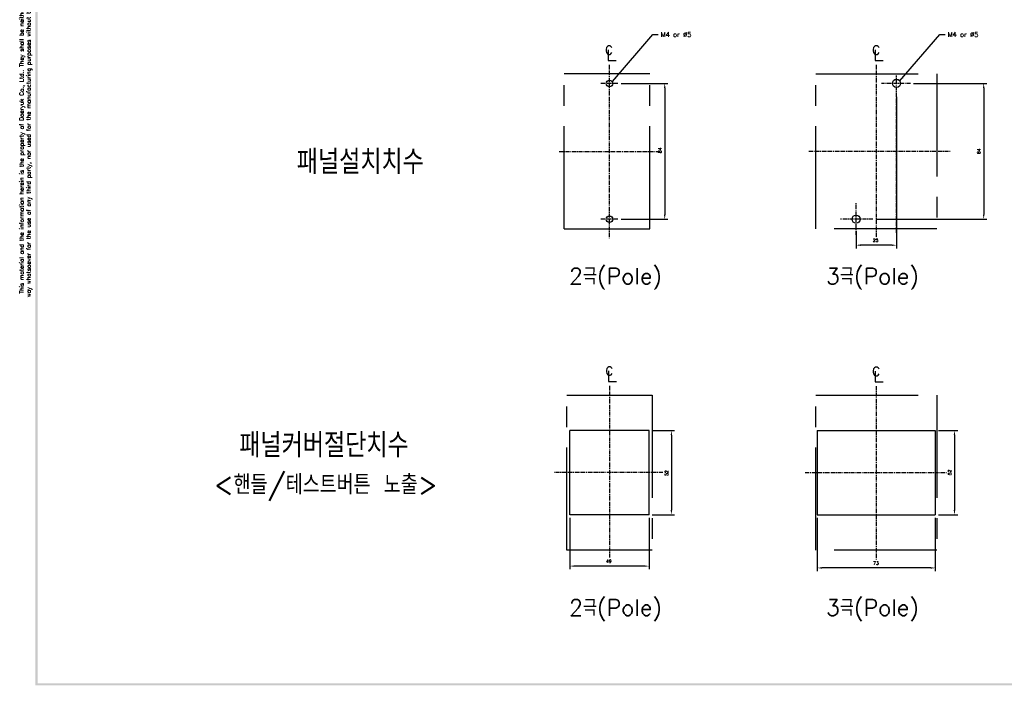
# Model space of a CAD drawing. Extents: x -28 to 1048, y -170 to 585.
# Tile 1 of 6: x -27 to 583, y -166 to 246. Entities that reach past the tile are written whole.
import ezdxf

# ---------------------------------------------------------------- set-up
doc = ezdxf.new("R2010")
doc.units = 0
doc.header["$MEASUREMENT"] = 0
doc.linetypes.add('CENTER', pattern=[2, 1.25, -0.25, 0.25, -0.25])
doc.linetypes.add('PHANTOMX2', pattern=[127, 63.5, -12.7, 12.7, -12.7, 12.7, -12.7])
for name, color, linetype in [('cen', 1, 'CENTER'), ('di', 3, 'CONTINUOUS'), ('DIM', 3, 'CONTINUOUS'), ('dwg', 7, 'CONTINUOUS'), ('NOTE', 4, 'CONTINUOUS'), ('ph', 6, 'PHANTOMX2')]:
    doc.layers.add(name, color=color, linetype=linetype)
doc.styles.add('K25', font='TXT', dxfattribs={"width": 0.9, "height": 2.5, "bigfont": 'TBHAN'})
doc.styles.add('KIM', font='ROMANS.shx', dxfattribs={"height": 5, "bigfont": 'GSG1.shx'})
doc.styles.get("Standard").update_dxf_attribs({"font": 'romans.shx', "height": 2, "bigfont": 'hgs.shx'})
doc.dimstyles.get("Standard").update_dxf_attribs({"dimscale": 0, "dimtxt": 2, "dimasz": 2, "dimexe": 0.5, "dimexo": 0.5, "dimgap": 1, "dimtad": 1, "dimdsep": 46, "dimtxsty": 'Standard', "dimcen": 0, "dimclrd": 3, "dimclre": 3, "dimclrt": 3, "dimadec": 0, "dimazin": 2, "dimtp": 0.1, "dimtm": 0.1, "dimtfac": 1, "dimtmove": 0, "dimatfit": 3, "dimfxl": 0, "dimtolj": 1, "dimarcsym": 0})
doc.dimstyles.new('STANDARD$0', dxfattribs={"dimtxt": 5, "dimasz": 5, "dimexe": 1, "dimexo": 2, "dimgap": 2, "dimtad": 1, "dimdec": 4, "dimzin": 12, "dimdsep": 46, "dimtxsty": 'KIM', "dimcen": -1, "dimdle": 0.1, "dimadec": 0, "dimazin": 0, "dimtfac": 1, "dimtdec": 4, "dimtmove": 0, "dimatfit": 3, "dimfxl": 0, "dimtolj": 1, "dimtzin": 0, "dimarcsym": 0})

# ---------------------------------------------------------------- blocks, each defined once
blk = doc.blocks.new('*D509')
at = {"layer": 'di'}
for p, q in [((313.75, -62.2), (313.75, -94.01)), ((362.75, -62.2), (362.75, -94.01)), ((359.95, -92.01), (316.55, -92.01))]:
    blk.add_line(p, q, dxfattribs=at)
for points in [[(316.55, -91.55), (316.55, -92.48), (313.75, -92.01)], [(359.95, -91.55), (359.95, -92.48), (362.75, -92.01)]]:
    blk.add_solid(points, dxfattribs=at)
at = {"layer": 'di', "insert": (337.84, -89.01), "char_height": 2, "attachment_point": 5}
blk.add_mtext('\\A1;49', dxfattribs=at)
blk = doc.blocks.new('*D510')
at = {"layer": 'di'}
for p, q in [((364.75, -8.2), (378.57, -8.2)), ((376.57, -11), (376.57, -57.4)), ((364.75, -60.2), (378.57, -60.2))]:
    blk.add_line(p, q, dxfattribs=at)
for points in [[(376.1, -11), (377.03, -11), (376.57, -8.2)], [(376.1, -57.4), (377.03, -57.4), (376.57, -60.2)]]:
    blk.add_solid(points, dxfattribs=at)
at = {"layer": 'di', "insert": (373.57, -34.48), "char_height": 2, "attachment_point": 5, "rotation": 90}
blk.add_mtext('\\A1;52', dxfattribs=at)
blk = doc.blocks.new('*D511')
at = {"layer": 'di'}
for p, q in [((345.4, 206.55), (374.43, 206.55)), ((372.43, 203.75), (372.43, 125.35)), ((345.4, 122.55), (374.43, 122.55))]:
    blk.add_line(p, q, dxfattribs=at)
for points in [[(371.96, 203.75), (372.9, 203.75), (372.43, 206.55)], [(371.96, 125.35), (372.9, 125.35), (372.43, 122.55)]]:
    blk.add_solid(points, dxfattribs=at)
at = {"layer": 'di', "insert": (369.43, 165.13), "char_height": 2, "attachment_point": 5, "rotation": 90}
blk.add_mtext('\\A1;84', dxfattribs=at)
blk = doc.blocks.new('*D478')
at = {"layer": 'di'}
for p, q in [((515.9, 198.37), (515.9, 104.51)), ((490.9, 115.37), (490.9, 104.51)), ((513.1, 106.51), (493.7, 106.51))]:
    blk.add_line(p, q, dxfattribs=at)
for points in [[(493.7, 106.98), (493.7, 106.04), (490.9, 106.51)], [(513.1, 106.98), (513.1, 106.04), (515.9, 106.51)]]:
    blk.add_solid(points, dxfattribs=at)
at = {"layer": 'di', "insert": (502.97, 109.51), "char_height": 2, "attachment_point": 5}
blk.add_mtext('\\A1;25', dxfattribs=at)
blk = doc.blocks.new('*D479')
at = {"layer": 'di'}
for p, q in [((541.9, -8.2), (553.79, -8.2)), ((551.79, -11), (551.79, -57.4)), ((541.9, -60.2), (553.79, -60.2))]:
    blk.add_line(p, q, dxfattribs=at)
for points in [[(551.32, -11), (552.26, -11), (551.79, -8.2)], [(551.32, -57.4), (552.26, -57.4), (551.79, -60.2)]]:
    blk.add_solid(points, dxfattribs=at)
at = {"layer": 'di', "insert": (548.79, -34.1), "char_height": 2, "attachment_point": 5, "rotation": 90}
blk.add_mtext('\\A1;52', dxfattribs=at)
blk = doc.blocks.new('*D512')
at = {"layer": 'di'}
for p, q in [((466.9, -62.2), (466.9, -95.16)), ((539.9, -62.2), (539.9, -95.16)), ((537.1, -93.16), (469.7, -93.16))]:
    blk.add_line(p, q, dxfattribs=at)
for points in [[(469.7, -92.69), (469.7, -93.62), (466.9, -93.16)], [(537.1, -92.69), (537.1, -93.62), (539.9, -93.16)]]:
    blk.add_solid(points, dxfattribs=at)
at = {"layer": 'di', "insert": (503.21, -90.16), "char_height": 2, "attachment_point": 5}
blk.add_mtext('\\A1;73', dxfattribs=at)
blk = doc.blocks.new('*D480')
at = {"layer": 'di'}
for p, q in [((526.51, 206.59), (571.87, 206.59)), ((569.87, 203.79), (569.87, 125.39)), ((503.32, 122.59), (571.87, 122.59))]:
    blk.add_line(p, q, dxfattribs=at)
for points in [[(569.41, 203.79), (570.34, 203.79), (569.87, 206.59)], [(569.41, 125.39), (570.34, 125.39), (569.87, 122.59)]]:
    blk.add_solid(points, dxfattribs=at)
at = {"layer": 'di', "insert": (566.87, 164.59), "char_height": 2, "attachment_point": 5, "rotation": 90}
blk.add_mtext('\\A1;84', dxfattribs=at)

msp = doc.modelspace()

# ---------------------------------------------------------------- linework, layer by layer
at = {"layer": 'cen', "ltscale": 2}
for p, q in [((338.056, 218.089), (338.056, 110.922)), ((503.4, 218.133), (503.4, 110.965)), ((515.9, 114.232), (515.9, 211.499)), ((343.398, 206.549), (332.757, 206.549)), ((524.514, 206.592), (506.555, 206.592)), ((461.656, 164.592), (549.195, 164.592)), ((307.077, 164.549), (369.035, 164.549)), ((490.9, 112.936), (490.9, 132.443)), ((343.398, 122.549), (332.757, 122.549)), ((501.324, 122.592), (480.937, 122.592)), ((338.249, 19.58), (338.249, -86.707)), ((503.4, 19.338), (503.4, -87.83)), ((371.248, -34.203), (304.078, -34.203)), ((459.424, -34.203), (547.375, -34.203))]:
    msp.add_line(p, q, dxfattribs=at)
at = {"layer": 'dwg', "color": 7}
for p, q in [((362.749, -8.203), (313.749, -8.203)), ((313.749, -60.203), (313.749, -8.203)), ((362.749, -60.203), (362.749, -8.203)), ((466.9, -8.203), (539.9, -8.203)), ((466.9, -8.203), (466.9, -60.203)), ((539.9, -8.203), (539.9, -60.203)), ((362.749, -60.203), (313.749, -60.203)), ((466.9, -60.203), (539.9, -60.203))]:
    msp.add_line(p, q, dxfattribs=at)
at = {"layer": 'dwg'}
for centre in [(338.249, 206.549), (338.249, 122.549)]:
    msp.add_circle(centre, 2, dxfattribs=at)
at = {"layer": 'dwg', "color": 7}
for centre in [(515.9, 206.592), (490.9, 122.592)]:
    msp.add_circle(centre, 2.5, dxfattribs=at)
at = {"layer": 'dwg'}
for points in [[(-17.077, -165.747), (-15.777, -165.097), (-17.077, 580.453), (-15.777, 579.153)], [(1043.723, -165.747), (1042.423, -164.447), (-17.077, -165.747), (-15.777, -164.447)]]:
    msp.add_trace(points, dxfattribs=at)
at = {"layer": 'NOTE'}
for p, q in [((337.417, 227.305), (337.417, 220.785)), ((502.76, 227.305), (502.76, 220.785)), ((337.417, 220.785), (342.373, 220.785)), ((502.76, 220.785), (507.717, 220.785)), ((337.61, 28.796), (337.61, 22.276)), ((502.76, 28.553), (502.76, 22.034)), ((337.61, 22.276), (342.566, 22.276)), ((502.76, 22.034), (507.717, 22.034))]:
    msp.add_line(p, q, dxfattribs=at)
at = {"layer": 'ph'}
for p, q in [((363.249, 212.549), (310.249, 212.549)), ((310.249, 116.549), (310.249, 212.549)), ((363.249, 116.549), (363.249, 212.549)), ((465.9, 116.592), (465.9, 212.592)), ((465.9, 212.592), (540.9, 212.592)), ((540.9, 212.592), (540.9, 116.592)), ((310.249, 116.549), (363.249, 116.549)), ((540.9, 116.592), (465.9, 116.592)), ((465.9, 13.797), (540.9, 13.797)), ((465.9, -82.203), (465.9, 13.797)), ((540.9, 13.797), (540.9, -82.203)), ((540.9, -82.203), (465.9, -82.203))]:
    msp.add_line(p, q, dxfattribs=at)
msp.add_lwpolyline([(364.749, -82.203), (311.749, -82.203), (311.749, 13.797), (364.749, 13.797)], close=True, dxfattribs=at)

# ---------------------------------------------------------------- texts
at = {"layer": 'di', "insert": (-23.101, 205.832), "char_height": 2.6, "width": 284.39578, "attachment_point": 5, "rotation": 90}
msp.add_mtext('\\A1;This material and the information herein is the property of Daeryuk Co., Ltd.. They shall be neither reproduced, copied, lent, or disclosed in any\\Pway whatsoever for the use of any third party, nor used for the manufacturing purposes without the express written consent of Daeryuk Co., Ltd..', dxfattribs=at)
at = {"layer": 'di', "attachment_point": 1}
for s, insert, char_height, width in [('{\\Fromans,hgs|c129;패널설치치수}', (144.677, 165.502), 15, 135.45529), ('{\\Fromans,hgs|c129;2극(Pole)}', (313.215, 92.387), 10, 116.39597), ('{\\Fromans,hgs|c129;3극(Pole)}', (472.241, 92.387), 10, 116.39597), ('{\\Fromans,hgs|c129;패널커버절단치수}', (109.065, -9.682), 15, 177.9211), ('{\\Fromans,hgs|c129;2극(Pole)}', (313.215, -112.713), 10, 116.39597), ('{\\Fromans,hgs|c129;3극(Pole)}', (472.241, -112.713), 10, 116.39597)]:
    msp.add_mtext(s, dxfattribs=dict(at, insert=insert, char_height=char_height, width=width))
at = {"layer": 'DIM', "char_height": 3, "attachment_point": 1}
for insert in [(369.913, 238.293), (547.564, 238.336)]:
    msp.add_mtext('M4 or %%C5', dxfattribs=dict(at, insert=insert))
at = {"layer": 'DIM', "insert": (93.24, -35.585), "char_height": 12, "width": 207.68749, "attachment_point": 1}
msp.add_mtext('\\pt156;<핸들/테스트버튼 노출>', dxfattribs=at)
at = {"layer": 'NOTE', "style": 'K25', "width": 0.9}
for p in [(335.201, 224.535), (500.544, 224.535), (335.394, 26.026), (500.544, 25.783)]:
    msp.add_text('c', height=7.925, dxfattribs=at).set_placement(p)

# ---------------------------------------------------------------- dimensions: what is measured, and where the dimension line sits
at = {"layer": 'di'}
for base, p1, p2, picture, middle in [((372.431, 122.549), (343.398, 206.549), (343.398, 122.549), '*D511', (372.431, 165.128)), ((376.567, -60.203), (362.749, -8.203), (362.749, -60.203), '*D510', (376.567, -34.478)), ((551.791, -60.203), (539.9, -8.203), (539.9, -60.203), '*D479', (551.791, -34.096))]:
    dim = msp.add_linear_dim(base=base, p1=p1, p2=p2, angle=90, dimstyle='STANDARD$0', override={"dimtxt": 3, "dimasz": 2.8, "dimexe": 2, "dimdec": 2, "dimzin": 8, "dimtxsty": 'Standard', "dimcen": 0, "dimclrd": 256, "dimclre": 256, "dimclrt": 256, "dimadec": 2, "dimazin": 2, "dimtfac": 0.6, "dimtdec": 2, "dimtzin": 8, "dimlwd": 65535, "dimlwe": 65535, "dimarcsym": 1}, dxfattribs=at)
    dim.commit()
    dim.dimension.update_dxf_attribs({"geometry": picture, "text_midpoint": middle, "dimtype": 160})
dim = msp.add_linear_dim(base=(569.873, 122.592), p1=(524.514, 206.592), p2=(501.324, 122.592), angle=90, dimstyle='STANDARD$0', override={"dimtxt": 3, "dimasz": 2.8, "dimexe": 2, "dimdec": 2, "dimzin": 8, "dimtxsty": 'Standard', "dimcen": 0, "dimclrd": 256, "dimclre": 256, "dimclrt": 256, "dimadec": 2, "dimazin": 2, "dimtfac": 0.6, "dimtdec": 2, "dimtzin": 8, "dimlwd": 65535, "dimlwe": 65535, "dimarcsym": 1}, dxfattribs=at)
dim.commit()
dim.dimension.update_dxf_attribs({"geometry": '*D480', "text_midpoint": (566.873, 164.592)})
for base, p1, p2, picture, middle in [((490.9, 106.51), (515.9, 200.374), (490.9, 117.374), '*D478', (502.968, 106.51)), ((313.749, -92.015), (362.749, -60.203), (313.749, -60.203), '*D509', (337.844, -92.015)), ((466.9, -93.156), (539.9, -60.203), (466.9, -60.203), '*D512', (503.208, -93.156))]:
    dim = msp.add_linear_dim(base=base, p1=p1, p2=p2, dimstyle='STANDARD$0', override={"dimtxt": 3, "dimasz": 2.8, "dimexe": 2, "dimdec": 2, "dimzin": 8, "dimtxsty": 'Standard', "dimcen": 0, "dimclrd": 256, "dimclre": 256, "dimclrt": 256, "dimadec": 2, "dimazin": 2, "dimtfac": 0.6, "dimtdec": 2, "dimtzin": 8, "dimlwd": 65535, "dimlwe": 65535, "dimarcsym": 1}, dxfattribs=at)
    dim.commit()
    dim.dimension.update_dxf_attribs({"geometry": picture, "text_midpoint": middle, "dimtype": 160})

# ---------------------------------------------------------------- leaders
at = {"layer": 'DIM', "annotation_type": 0, "has_hookline": 1, "hookline_direction": 0, "text_width": 18.429}
for points in [[(340.094, 207.837), (365.113, 236.793), (368.313, 236.793)], [(517.744, 207.881), (542.764, 236.836), (545.964, 236.836)]]:
    msp.add_leader(points, dimstyle='Standard', override={"dimscale": 1.6, "dimtxt": 2, "dimasz": 2, "dimexe": 1, "dimexo": 1, "dimgap": 1, "dimtad": 0, "dimtih": 0, "dimtoh": 0, "dimdec": 1, "dimzin": 8, "dimcen": 0, "dimadec": 2, "dimazin": 2, "dimtm": 0.1, "dimtfac": 0.6, "dimtdec": 1, "dimtofl": 1}, dxfattribs=at)

doc.saveas('drawing.dxf')
